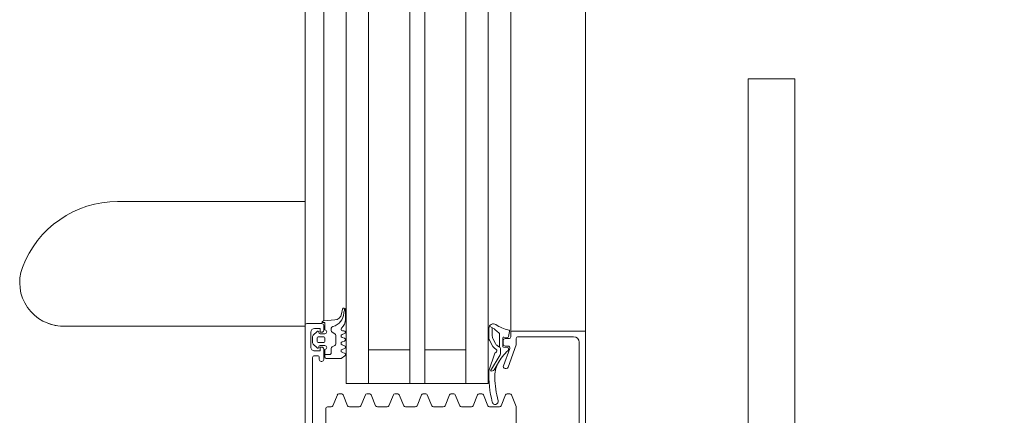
# Model space of a CAD drawing. Header units: centimetres. Extents: x -1737 to 22393, y -8842 to 3838.
# Tile 142 of 174: x 521 to 548, y 2946 to 2956. Entities that reach past the tile are written whole.
import ezdxf

# ---------------------------------------------------------------- set-up
doc = ezdxf.new("R2010")
doc.units = ezdxf.units.CM
doc.linetypes.add('Dash', pattern=[60, 30, -30])
for name, color, linetype, lineweight in [('A-DETL-GENF', 92, 'Continuous', 9), ('A-DOOR', 31, 'Continuous', 13), ('A-DOOR-HDLN', 31, 'Continuous', 13)]:
    doc.layers.add(name, color=color, linetype=linetype, lineweight=lineweight)

# ---------------------------------------------------------------- blocks, each defined once
blk = doc.blocks.new('Schueco_FWS_ADS-75-SimplySmart_inw_Family-02 - FWS SI insert unit 90-2508000-3_piętro I __3_90 m_ - stan projektowany')
at = {"layer": 'A-DETL-GENF'}
for p, q in [((-76.25, 6.6), (76.25, 6.6)), ((6.9, 4.6), (-59.83, 4.6)), ((-55.25, 4), (6.9, 4)), ((-55.25, 3.4), (6.9, 3.4)), ((-55.25, 2.3), (6.9, 2.3)), ((-55.25, 1.9), (6.9, 1.9)), ((-55.25, 0.8), (6.9, 0.8)), ((-55.25, 0.2), (6.9, 0.2)), ((-55.25, -0.4), (6.9, -0.4)), ((75.35, -0.9), (-75.35, -0.9))]:
    blk.add_line(p, q, dxfattribs=at)
at = {"layer": 'A-DOOR'}
for p, q in [((3.693, 12.2), (3.693, 10.95)), ((4.484, 12.2), (16.65, 12.2)), ((16.65, 10.95), (4.484, 10.95)), ((10.6, 6.6), (5.1, 6.6)), ((10.75, 6.43), (13.06, 6.43)), ((10.6, 4.8), (10.6, 6.28)), ((10.801, 4.75), (10.65, 4.75)), ((11.417, 4.529), (10.818, 4.747)), ((12.471, 4.746), (12.161, 4.618)), ((13.37, 4.75), (12.49, 4.75)), ((10.5, 4.6), (5.1, 4.6)), ((10.596, 4.542), (10.457, 4.569)), ((10.5, 4.6), (10.6, 4.6)), ((10.609, 4.419), (10.62, 4.509)), ((10.65, 4.55), (10.65, 4.45)), ((10.85, 4.45), (10.85, 4.526)), ((10.892, 4.514), (10.879, 4.411)), ((10.917, 4.573), (11.383, 4.403)), ((10.949, 4.54), (10.922, 4.54)), ((11.45, 4.45), (11.45, 4.482)), ((12.13, 4.502), (12.13, 4.578)), ((10.85, 4.385), (10.639, 4.385)), ((10.7, 4.4), (10.8, 4.4)), ((10.94, 4.329), (11.038, 4.329)), ((11.088, 4.315), (11.517, 4.063)), ((11.486, 4.153), (11.247, 4.297)), ((12.161, 4.462), (12.449, 4.343)), ((12.48, 4.297), (12.48, 4.033)), ((10.39, 4.161), (10.316, 4.031)), ((10.36, 4.108), (10.584, 4.108)), ((10.372, 4.015), (10.637, 4.015)), ((10.666, 4.129), (10.784, 4.193)), ((10.694, 4.03), (10.861, 4.121)), ((10.9, 4.155), (10.94, 4.21)), ((11.07, 4.163), (11.484, 4.021)), ((12.449, 3.987), (12.161, 3.868)), ((12.13, 3.752), (12.13, 3.828)), ((12.161, 3.712), (12.449, 3.593)), ((12.48, 3.547), (12.48, 3.283)), ((5.1, 3.4), (11.85, 3.4)), ((12.449, 3.237), (12.161, 3.118)), ((12.13, 3.002), (12.13, 3.078)), ((12.161, 2.962), (12.449, 2.843)), ((12.48, 2.797), (12.48, 2.533)), ((12.449, 2.487), (12.161, 2.368)), ((12.13, 2.252), (12.13, 2.328)), ((12.161, 2.212), (12.449, 2.093)), ((12.48, 2.047), (12.48, 1.783)), ((12.449, 1.737), (12.161, 1.618)), ((12.13, 1.502), (12.13, 1.578)), ((12.161, 1.462), (12.449, 1.343)), ((12.48, 1.297), (12.48, 1.033)), ((5.1, 0.8), (11.85, 0.8)), ((12.13, 0.752), (12.13, 0.828)), ((12.449, 0.987), (12.161, 0.868)), ((12.161, 0.712), (12.449, 0.593)), ((12.48, 0.547), (12.48, 0.283)), ((9.876, 0.158), (9.849, 0.172)), ((9.866, 0.101), (9.992, 0.076)), ((10.141, 0.18), (9.874, 0.18)), ((10.44, 0.14), (10.44, 0.1)), ((10.541, 0.09), (10.519, 0.15)), ((10.641, 0.15), (10.619, 0.09)), ((10.741, 0.09), (10.719, 0.15)), ((10.841, 0.15), (10.819, 0.09)), ((10.941, 0.09), (10.919, 0.15)), ((11.041, 0.15), (11.019, 0.09)), ((12.13, 0.002), (12.13, 0.078)), ((12.449, 0.237), (12.161, 0.118)), ((10.153, -0.103), (10.18, -0.41)), ((10.439, -0.2), (10.374, -0.2)), ((10.523, -0.105), (10.482, -0.175)), ((10.79, -0.08), (10.566, -0.08)), ((10.873, -0.175), (10.833, -0.105)), ((11.028, -0.2), (10.917, -0.2)), ((11.078, -0.37), (11.078, -0.25)), ((12.161, -0.038), (12.449, -0.157)), ((12.48, -0.203), (12.48, -0.3)), ((10.178, -0.4), (5.1, -0.4)), ((10.25, -0.45), (10.25, -0.85)), ((10.43, -0.4), (10.3, -0.4)), ((10.52, -0.37), (10.52, -0.5)), ((10.6, -0.53), (10.6, -0.42)), ((10.65, -0.37), (10.71, -0.37)), ((10.76, -0.42), (10.76, -0.53)), ((10.84, -0.5), (10.84, -0.37)), ((11.21, -0.4), (10.93, -0.4)), ((10.94, -0.37), (11.15, -0.37)), ((11.16, -0.52), (11.21, -0.52)), ((11.26, -0.47), (11.26, -0.45)), ((12.53, -0.35), (12.93, -0.35)), ((10.459, -0.581), (10.563, -0.685)), ((10.49, -0.53), (10.48, -0.53)), ((10.88, -0.75), (10.48, -0.75)), ((10.598, -0.7), (10.762, -0.7)), ((10.71, -0.58), (10.65, -0.58)), ((10.797, -0.685), (10.901, -0.581)), ((10.88, -0.53), (10.87, -0.53)), ((11.11, -0.65), (11.11, -0.57)), ((13.16, -0.7), (11.16, -0.7)), ((10.3, -0.9), (5.1, -0.9)), ((6.983, -0.9), (6.983, -5.916)), ((10.3, -0.9), (18.9, -0.9)), ((10.317, -7.373), (10.317, -0.9))]:
    blk.add_line(p, q, dxfattribs=at)
at = {"layer": 'A-DOOR', "flags": 128}
for points in [[(3.709, 12.2), (3.693, 12.2), (3.709, 12.2), (3.753, 12.2), (3.827, 12.2), (3.925, 12.2), (4.045, 12.2), (4.181, 12.2), (4.33, 12.2), (4.484, 12.2)], [(4.484, 10.95), (4.33, 10.95), (4.181, 10.95), (4.045, 10.95), (3.925, 10.95), (3.827, 10.95), (3.753, 10.95), (3.709, 10.95), (3.693, 10.95), (3.709, 10.95)], [(13.3, 6.48), (13.4, 6.48), (13.4, 6.6), (10.45, 6.6), (10.45, 4.65)], [(10.839, 4.241), (10.877, 4.303), (10.541, 4.303)], [(5.1, 4), (11.85, 4), (11.85, 0.2), (5.1, 0.2)], [(10.95, 3.4), (10.95, 2.3), (11.85, 2.3), (5.1, 2.3)], [(10.95, 0.8), (10.95, 1.9), (11.85, 1.9), (5.1, 1.9)], [(11.18, -0.34), (11.18, 0.06), (11.115, 0.16)], [(10.22, -0.45), (10.22, -0.37), (10.42, -0.37)], [(10.38, -0.65), (10.38, -0.5), (10.48, -0.5), (10.48, -0.45)], [(10.88, -0.45), (10.88, -0.5), (10.98, -0.5), (10.98, -0.65)]]:
    blk.add_lwpolyline(points, dxfattribs=at)
at = {"layer": 'A-DOOR'}
for centre, radius, start, end in [((10.75, 6.28), 0.15, 90, 180), ((10.65, 4.8), 0.05, 180, 270), ((10.801, 4.7), 0.05, 70, 90), ((12.49, 4.7), 0.05, 90, 112.5), ((9.49, 4.734), 0.95, 325.949, 348.5732), ((10.451, 4.54), 0.03, 77.6435, 168.5732), ((10.5, 4.65), 0.05, 180, 270), ((10.591, 4.513), 0.03, 351.882, 79.0059), ((10.6, 4.55), 0.05, 0, 90), ((10.9, 4.526), 0.05, 70, 180), ((10.922, 4.51), 0.03, 90, 172.9436), ((10.949, 4.51), 0.03, 40.8482, 90), ((11.841, 5.282), 1.15, 220.8482, 242.8303), ((11.4, 4.482), 0.05, 0, 70), ((12.18, 4.572), 0.05, 112.5, 172.8548), ((12.18, 4.508), 0.05, 187.1452, 247.5), ((9.113, 5.398), 1.777, 316.2734, 320.8645), ((10.541, 4.243), 0.06, 90, 146.6979), ((10.639, 4.415), 0.03, 172.7923, 270), ((10.7, 4.45), 0.05, 180, 270), ((10.703, 4.342), 0.17, 298.5366, 323.5366), ((10.8, 4.45), 0.05, 270, 0), ((10.85, 4.415), 0.03, 270, 352.9436), ((10.934, 4.253), 0.0764, 85.7355, 150.0671), ((10.981, 4.18), 0.05, 26.9556, 143.6334), ((11.038, 4.229), 0.1, 59.6164, 90), ((11.672, 4.975), 0.8, 243.6139, 271.5286), ((11.4, 4.45), 0.05, 250, 0), ((11.618, 7.009), 2.834, 271.5223, 284.2144), ((12.335, 4.184), 0.08, 283.4704, 105.301), ((12.43, 4.297), 0.05, 0, 67.5), ((10.377, 4.135), 0.12, 145.949, 268.0077), ((10.425, 4.141), 0.04, 134.9639, 150.3746), ((10.584, 4.278), 0.17, 269.9272, 298.5366), ((10.637, 4.135), 0.12, 269.9961, 298.6334), ((10.803, 4.226), 0.12, 298.6334, 323.6334), ((11.096, 4.239), 0.08, 206.9556, 250.9899), ((11.51, 4.097), 0.08, 250.9899, 267.8894), ((11.447, 4.089), 0.075, 339.9851, 58.8937), ((11.617, 7.009), 2.994, 267.8817, 284.2277), ((12.43, 4.033), 0.05, 292.5, 0), ((12.18, 3.822), 0.05, 112.5, 172.8548), ((12.18, 3.758), 0.05, 187.1452, 247.5), ((12.43, 3.547), 0.05, 360, 67.5), ((12.43, 3.283), 0.05, 292.5, 0), ((12.18, 3.072), 0.05, 112.5, 172.8548), ((12.18, 3.008), 0.05, 187.1452, 247.5), ((12.43, 2.797), 0.05, 0, 67.5), ((12.43, 2.533), 0.05, 292.5, 0), ((12.18, 2.322), 0.05, 112.5, 172.8548), ((12.18, 2.258), 0.05, 187.1452, 247.5), ((12.43, 2.047), 0.05, 0, 67.5), ((12.18, 1.572), 0.05, 112.5, 172.8548), ((12.43, 1.783), 0.05, 292.5, 360), ((12.18, 1.508), 0.05, 187.1452, 247.5), ((12.43, 1.297), 0.05, 0, 67.5), ((12.18, 0.822), 0.05, 112.5, 172.8548), ((12.43, 1.033), 0.05, 292.5, 360), ((12.18, 0.758), 0.05, 187.1452, 247.5), ((12.43, 0.547), 0.05, 0, 67.5), ((12.43, 0.283), 0.05, 292.5, 360), ((9.873, 0.14), 0.04, 89.9191, 258.9894), ((9.999, 0.478), 0.343, 248.9463, 264.3989), ((9.953, -0.244), 0.381, 12.6599, 88.1005), ((9.954, -0.12), 0.2, 5.0082, 78.9975), ((10.141, -0.12), 0.3, 40.3198, 90.0013), ((10.4, 0.1), 0.04, 220.3208, 0), ((10.48, 0.14), 0.04, 14.9997, 180.0002), ((10.58, 0.1), 0.04, 195.0002, 344.9998), ((10.68, 0.14), 0.04, 14.9996, 165.0004), ((10.78, 0.1), 0.04, 195.0002, 344.9998), ((10.88, 0.14), 0.04, 14.9996, 165.0004), ((10.98, 0.1), 0.04, 195.0002, 344.9998), ((11.08, 0.14), 0.04, 29.9997, 165.0005), ((12.18, 0.072), 0.05, 112.5, 172.8548), ((12.18, 0.008), 0.05, 187.1452, 247.5), ((10.374, -0.15), 0.05, 192.1266, 270), ((10.439, -0.15), 0.05, 270, 330), ((10.566, -0.13), 0.05, 90, 150), ((10.79, -0.13), 0.05, 30, 90), ((10.917, -0.15), 0.05, 210, 270), ((11.028, -0.25), 0.05, 0, 90), ((12.43, -0.203), 0.05, 0, 67.5), ((10.22, -0.41), 0.04, 180.0006, 269.9999), ((10.3, -0.45), 0.05, 90, 180), ((10.47, -0.37), 0.05, 0, 180), ((10.43, -0.45), 0.05, 0, 90), ((10.49, -0.5), 0.03, 270, 0), ((10.65, -0.42), 0.05, 89.9989, 180.0011), ((10.71, -0.42), 0.05, 359.9989, 90.0011), ((10.89, -0.37), 0.05, 0.0006, 180.0006), ((10.87, -0.5), 0.03, 180, 270), ((10.93, -0.45), 0.05, 90, 180), ((11.16, -0.57), 0.05, 90, 180), ((11.15, -0.34), 0.03, 270, 360), ((11.21, -0.45), 0.05, 0, 90), ((11.21, -0.47), 0.05, 270, 0), ((12.53, -0.3), 0.05, 180, 270), ((10.48, -0.65), 0.1, 180, 270), ((10.48, -0.56), 0.03, 90.0055, 224.9966), ((10.598, -0.65), 0.05, 224.9798, 270), ((10.65, -0.53), 0.05, 179.9979, 270.0021), ((10.71, -0.53), 0.05, 269.9979, 0.0021), ((10.762, -0.65), 0.05, 270, 315.0277), ((10.88, -0.56), 0.03, 314.9981, 90.0001), ((10.88, -0.65), 0.1, 270, 0), ((11.16, -0.65), 0.05, 180, 270), ((10.3, -0.85), 0.05, 180, 270), ((9.701, -5.916), 2.718, 180, 249.4572), ((9.155, -7.373), 1.162, 249.4572, 0), ((9.155, -7.373), 1.162, 332.3643, 360)]:
    blk.add_arc(centre, radius, start, end, dxfattribs=at)
at = {"layer": 'A-DOOR-HDLN', "linetype": 'Dash', "lineweight": 9}
blk.add_arc((-73.05, 7.6), 93.95, 360, 90, dxfattribs=at)

msp = doc.modelspace()

# ---------------------------------------------------------------- block references
at = {"layer": 'A-DOOR', "rotation": 270.0000000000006}
msp.add_blockref('Schueco_FWS_ADS-75-SimplySmart_inw_Family-02 - FWS SI insert unit 90-2508000-3_piętro I __3_90 m_ - stan projektowany', (529.777, 2958.576), dxfattribs=at)

doc.saveas('drawing.dxf')
